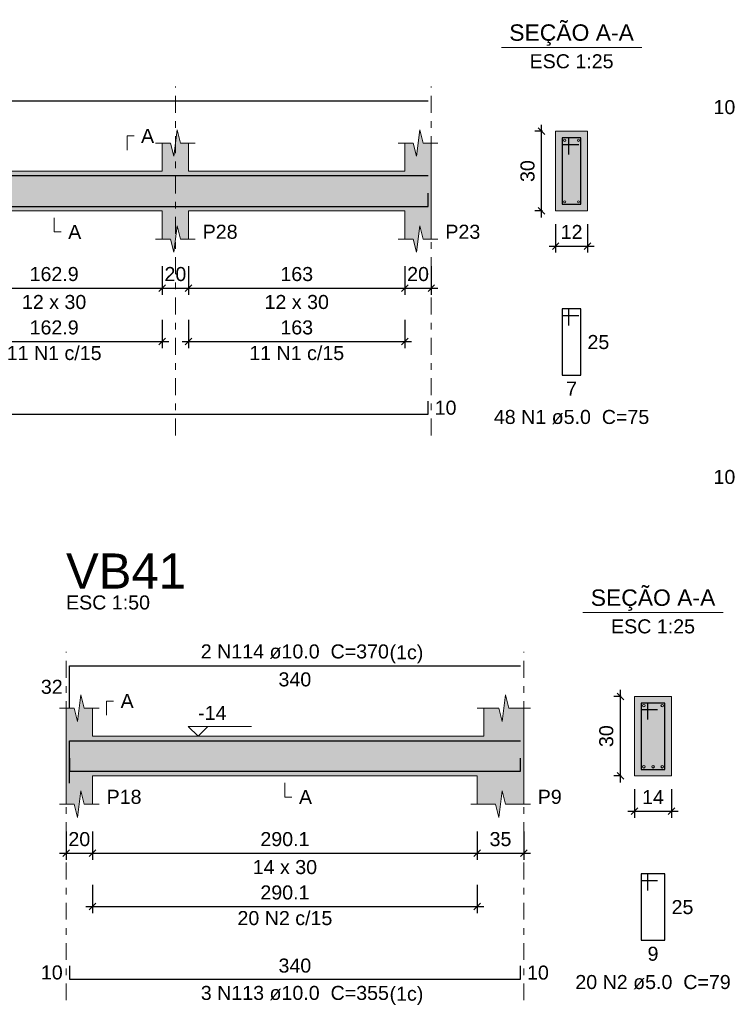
# Model space of a CAD drawing. Header units: millimetres. Extents: x 0 to 119, y 0 to 84.
# Tile 23 of 31: x 80 to 91, y 27 to 42. Entities that reach past the tile are written whole.
import ezdxf

# ---------------------------------------------------------------- set-up
doc = ezdxf.new("R2010")
doc.units = ezdxf.units.MM
doc.header["$MEASUREMENT"] = 0
doc.linetypes.add('DASHDOT', pattern=[2.54, 1.27, -0.635, 0, -0.635])
doc.linetypes.add('NULL', pattern=[0])
doc.layers.get('0').update_dxf_attribs({"lineweight": 18})
for name, color, linetype, lineweight in [('Descrição da armadura', 7, 'Continuous', 0), ('DT-Barras na forma', 2, 'Continuous', 30), ('DT-Barras no corte', 5, 'Continuous', 5), ('DT-Barras rebatidas', 2, 'Continuous', 30), ('DT-Cotas', 9, 'Continuous', 5), ('DT-Forma', 5, 'Continuous', 5), ('DT-Hachura forma vigas', 254, 'Continuous', 5), ('DT-Hachura seção vigas', 254, 'Continuous', 5), ('DT-Pontilhado', 9, 'DASHDOT', 5), ('DT-Textos', 7, 'Continuous', 5), ('DT-Título', 3, 'Continuous', 20), ('Textos armaduras', 7, 'Continuous', 0)]:
    doc.layers.add(name, color=color, linetype=linetype, lineweight=lineweight)
doc.styles.add('Arial', font='txt')
doc.dimstyles.new('UM_25.000000', dxfattribs={"dimtxt": 0.18, "dimasz": 0.1, "dimexe": 0.1, "dimexo": 0.2, "dimgap": 0, "dimtad": 1, "dimtih": 1, "dimtoh": 1, "dimdec": 1, "dimlfac": 25, "dimzin": 0, "dimdsep": 46, "dimtxsty": 'Standard', "dimcen": 0.09, "dimdle": 0.1, "dimadec": 1, "dimazin": 2, "dimtfac": 1, "dimtdec": 4, "dimtofl": 0, "dimtmove": 0, "dimatfit": 3, "dimfxl": 1, "dimtolj": 1, "dimarcsym": 0})
doc.dimstyles.new('UM_50.000000', dxfattribs={"dimtxt": 0.18, "dimasz": 0.1, "dimexe": 0.1, "dimexo": 0.2, "dimgap": 0, "dimtad": 1, "dimtih": 1, "dimtoh": 1, "dimdec": 1, "dimlfac": 50, "dimzin": 0, "dimdsep": 46, "dimtxsty": 'Standard', "dimcen": 0.09, "dimdle": 0.1, "dimadec": 1, "dimazin": 2, "dimtfac": 1, "dimtdec": 4, "dimtofl": 0, "dimtmove": 0, "dimatfit": 3, "dimfxl": 1, "dimtolj": 1, "dimarcsym": 0})

# ---------------------------------------------------------------- blocks, each defined once
blk = doc.blocks.new('_Oblique')
at = {"color": 0, "linetype": 'ByBlock', "lineweight": -2}
blk.add_line((-0.5, -0.5), (0.5, 0.5), dxfattribs=at)
blk = doc.blocks.new('*D225')
at = {"layer": 'Defpoints', "color": 0}
for p in [(79.379423, 38.04372), (82.636423, 38.04372), (82.636423, 37.51422)]:
    blk.add_point(p, dxfattribs=at)
at = {"layer": 'DT-Cotas', "color": 0, "lineweight": -2}
for p, q in [((79.379423, 37.84372), (79.379423, 37.41422)), ((82.636423, 37.84372), (82.636423, 37.41422)), ((79.279423, 37.51422), (82.736423, 37.51422))]:
    blk.add_line(p, q, dxfattribs=at)
at = {"layer": 'DT-Cotas', "color": 0, "lineweight": -2, "xscale": 0.1, "yscale": 0.1, "zscale": 0.1, "rotation": 180}
blk.add_blockref('_Oblique', (79.379423, 37.51422), dxfattribs=at)
at = {"layer": 'DT-Cotas', "color": 0, "lineweight": -2, "xscale": 0.1, "yscale": 0.1, "zscale": 0.1}
blk.add_blockref('_Oblique', (82.636423, 37.51422), dxfattribs=at)
at = {"layer": 'DT-Cotas', "color": 7, "insert": (81.007923, 37.72602), "char_height": 0.2118, "attachment_point": 5, "rotation": 0.0057296, "style": 'Arial'}
blk.add_mtext('\\A1;162.9', dxfattribs=at)
blk = doc.blocks.new('*D226')
at = {"layer": 'Defpoints', "color": 0}
for p in [(82.636423, 38.04372), (83.036423, 38.04372), (83.036423, 37.51422)]:
    blk.add_point(p, dxfattribs=at)
at = {"layer": 'DT-Cotas', "color": 0, "lineweight": -2}
for p, q in [((82.636423, 37.84372), (82.636423, 37.41422)), ((83.036423, 37.84372), (83.036423, 37.41422)), ((82.536423, 37.51422), (83.136423, 37.51422))]:
    blk.add_line(p, q, dxfattribs=at)
at = {"layer": 'DT-Cotas', "color": 0, "lineweight": -2, "xscale": 0.1, "yscale": 0.1, "zscale": 0.1, "rotation": 180}
blk.add_blockref('_Oblique', (82.636423, 37.51422), dxfattribs=at)
at = {"layer": 'DT-Cotas', "color": 0, "lineweight": -2, "xscale": 0.1, "yscale": 0.1, "zscale": 0.1}
blk.add_blockref('_Oblique', (83.036423, 37.51422), dxfattribs=at)
at = {"layer": 'DT-Cotas', "color": 7, "insert": (82.836423, 37.72602), "char_height": 0.2118, "attachment_point": 5, "rotation": 0.0057296, "style": 'Arial'}
blk.add_mtext('\\A1;20', dxfattribs=at)
blk = doc.blocks.new('*D227')
at = {"layer": 'Defpoints', "color": 0}
for p in [(83.036423, 38.04372), (86.296623, 38.04372), (86.296623, 37.51422)]:
    blk.add_point(p, dxfattribs=at)
at = {"layer": 'DT-Cotas', "color": 0, "lineweight": -2}
for p, q in [((83.036423, 37.84372), (83.036423, 37.41422)), ((86.296623, 37.84372), (86.296623, 37.41422)), ((82.936423, 37.51422), (86.396623, 37.51422))]:
    blk.add_line(p, q, dxfattribs=at)
at = {"layer": 'DT-Cotas', "color": 0, "lineweight": -2, "xscale": 0.1, "yscale": 0.1, "zscale": 0.1, "rotation": 180}
blk.add_blockref('_Oblique', (83.036423, 37.51422), dxfattribs=at)
at = {"layer": 'DT-Cotas', "color": 0, "lineweight": -2, "xscale": 0.1, "yscale": 0.1, "zscale": 0.1}
blk.add_blockref('_Oblique', (86.296623, 37.51422), dxfattribs=at)
at = {"layer": 'DT-Cotas', "color": 7, "insert": (84.666523, 37.72602), "char_height": 0.2118, "attachment_point": 5, "rotation": 0.0057296, "style": 'Arial'}
blk.add_mtext('\\A1;163', dxfattribs=at)
blk = doc.blocks.new('*D228')
at = {"layer": 'Defpoints', "color": 0}
for p in [(86.296623, 38.04372), (86.696623, 38.04372), (86.696623, 37.51422)]:
    blk.add_point(p, dxfattribs=at)
at = {"layer": 'DT-Cotas', "color": 0, "lineweight": -2}
for p, q in [((86.296623, 37.84372), (86.296623, 37.41422)), ((86.696623, 37.84372), (86.696623, 37.41422)), ((86.196623, 37.51422), (86.796623, 37.51422))]:
    blk.add_line(p, q, dxfattribs=at)
at = {"layer": 'DT-Cotas', "color": 0, "lineweight": -2, "xscale": 0.1, "yscale": 0.1, "zscale": 0.1, "rotation": 180}
blk.add_blockref('_Oblique', (86.296623, 37.51422), dxfattribs=at)
at = {"layer": 'DT-Cotas', "color": 0, "lineweight": -2, "xscale": 0.1, "yscale": 0.1, "zscale": 0.1}
blk.add_blockref('_Oblique', (86.696623, 37.51422), dxfattribs=at)
at = {"layer": 'DT-Cotas', "color": 7, "insert": (86.496623, 37.72602), "char_height": 0.2118, "attachment_point": 5, "rotation": 0.0057296, "style": 'Arial'}
blk.add_mtext('\\A1;20', dxfattribs=at)
blk = doc.blocks.new('*D229')
at = {"layer": 'Defpoints', "color": 0}
for p in [(88.359951, 39.87912), (88.571751, 39.87912), (88.571751, 38.67912)]:
    blk.add_point(p, dxfattribs=at)
at = {"layer": 'DT-Cotas', "color": 0, "lineweight": -2}
for p, q in [((88.359951, 38.57912), (88.359951, 39.97912)), ((88.371751, 39.87912), (88.259951, 39.87912)), ((88.371751, 38.67912), (88.259951, 38.67912))]:
    blk.add_line(p, q, dxfattribs=at)
at = {"layer": 'DT-Cotas', "color": 0, "lineweight": -2, "xscale": 0.1, "yscale": 0.1, "zscale": 0.1}
for p, rotation in [((88.359951, 39.87912), 90), ((88.359951, 38.67912), 270)]:
    blk.add_blockref('_Oblique', p, dxfattribs=dict(at, rotation=rotation))
at = {"layer": 'DT-Cotas', "color": 7, "insert": (88.148151, 39.27912), "char_height": 0.2118, "attachment_point": 5, "rotation": 90, "style": 'Arial'}
blk.add_mtext('\\A1;30', dxfattribs=at)
blk = doc.blocks.new('*D230')
at = {"layer": 'Defpoints', "color": 0}
for p in [(88.571751, 38.67912), (89.051751, 38.67912), (89.051751, 38.14962)]:
    blk.add_point(p, dxfattribs=at)
at = {"layer": 'DT-Cotas', "color": 0, "lineweight": -2}
for p, q in [((88.571751, 38.47912), (88.571751, 38.04962)), ((89.051751, 38.47912), (89.051751, 38.04962)), ((88.471751, 38.14962), (89.151751, 38.14962))]:
    blk.add_line(p, q, dxfattribs=at)
at = {"layer": 'DT-Cotas', "color": 0, "lineweight": -2, "xscale": 0.1, "yscale": 0.1, "zscale": 0.1, "rotation": 180}
blk.add_blockref('_Oblique', (88.571751, 38.14962), dxfattribs=at)
at = {"layer": 'DT-Cotas', "color": 0, "lineweight": -2, "xscale": 0.1, "yscale": 0.1, "zscale": 0.1}
blk.add_blockref('_Oblique', (89.051751, 38.14962), dxfattribs=at)
at = {"layer": 'DT-Cotas', "color": 7, "insert": (88.811751, 38.36142), "char_height": 0.2118, "attachment_point": 5, "rotation": 0.0057296, "style": 'Arial'}
blk.add_mtext('\\A1;12', dxfattribs=at)
blk = doc.blocks.new('*D233')
at = {"layer": 'Defpoints', "color": 0}
for p in [(79.379423, 37.23888), (82.636423, 37.23888), (82.636423, 36.70938)]:
    blk.add_point(p, dxfattribs=at)
at = {"layer": 'DT-Cotas', "color": 0, "lineweight": -2}
for p, q in [((79.379423, 37.03888), (79.379423, 36.60938)), ((82.636423, 37.03888), (82.636423, 36.60938)), ((79.279423, 36.70938), (82.736423, 36.70938))]:
    blk.add_line(p, q, dxfattribs=at)
at = {"layer": 'DT-Cotas', "color": 0, "lineweight": -2, "xscale": 0.1, "yscale": 0.1, "zscale": 0.1, "rotation": 180}
blk.add_blockref('_Oblique', (79.379423, 36.70938), dxfattribs=at)
at = {"layer": 'DT-Cotas', "color": 0, "lineweight": -2, "xscale": 0.1, "yscale": 0.1, "zscale": 0.1}
blk.add_blockref('_Oblique', (82.636423, 36.70938), dxfattribs=at)
at = {"layer": 'DT-Cotas', "color": 7, "insert": (81.007923, 36.92118), "char_height": 0.2118, "attachment_point": 5, "rotation": 0.0057296, "style": 'Arial'}
blk.add_mtext('\\A1;162.9', dxfattribs=at)
blk = doc.blocks.new('*D234')
at = {"layer": 'Defpoints', "color": 0}
for p in [(83.036423, 37.23888), (86.296623, 37.23888), (86.296623, 36.70938)]:
    blk.add_point(p, dxfattribs=at)
at = {"layer": 'DT-Cotas', "color": 0, "lineweight": -2}
for p, q in [((83.036423, 37.03888), (83.036423, 36.60938)), ((86.296623, 37.03888), (86.296623, 36.60938)), ((82.936423, 36.70938), (86.396623, 36.70938))]:
    blk.add_line(p, q, dxfattribs=at)
at = {"layer": 'DT-Cotas', "color": 0, "lineweight": -2, "xscale": 0.1, "yscale": 0.1, "zscale": 0.1, "rotation": 180}
blk.add_blockref('_Oblique', (83.036423, 36.70938), dxfattribs=at)
at = {"layer": 'DT-Cotas', "color": 0, "lineweight": -2, "xscale": 0.1, "yscale": 0.1, "zscale": 0.1}
blk.add_blockref('_Oblique', (86.296623, 36.70938), dxfattribs=at)
at = {"layer": 'DT-Cotas', "color": 7, "insert": (84.666523, 36.92118), "char_height": 0.2118, "attachment_point": 5, "rotation": 0.0057296, "style": 'Arial'}
blk.add_mtext('\\A1;163', dxfattribs=at)
blk = doc.blocks.new('*D278')
at = {"layer": 'Defpoints', "color": 0}
for p in [(81.187134, 29.52452), (81.587134, 29.52452), (81.587134, 28.99502)]:
    blk.add_point(p, dxfattribs=at)
at = {"layer": 'DT-Cotas', "color": 0, "lineweight": -2}
for p, q in [((81.187134, 29.32452), (81.187134, 28.89502)), ((81.587134, 29.32452), (81.587134, 28.89502)), ((81.087134, 28.99502), (81.687134, 28.99502))]:
    blk.add_line(p, q, dxfattribs=at)
at = {"layer": 'DT-Cotas', "color": 0, "lineweight": -2, "xscale": 0.1, "yscale": 0.1, "zscale": 0.1, "rotation": 180}
blk.add_blockref('_Oblique', (81.187134, 28.99502), dxfattribs=at)
at = {"layer": 'DT-Cotas', "color": 0, "lineweight": -2, "xscale": 0.1, "yscale": 0.1, "zscale": 0.1}
blk.add_blockref('_Oblique', (81.587134, 28.99502), dxfattribs=at)
at = {"layer": 'DT-Cotas', "color": 7, "insert": (81.387134, 29.20682), "char_height": 0.2118, "attachment_point": 5, "rotation": 0.0057296, "style": 'Arial'}
blk.add_mtext('\\A1;20', dxfattribs=at)
blk = doc.blocks.new('*D279')
at = {"layer": 'Defpoints', "color": 0}
for p in [(81.587134, 29.52452), (87.389934, 29.52452), (87.389934, 28.99502)]:
    blk.add_point(p, dxfattribs=at)
at = {"layer": 'DT-Cotas', "color": 0, "lineweight": -2}
for p, q in [((81.587134, 29.32452), (81.587134, 28.89502)), ((87.389934, 29.32452), (87.389934, 28.89502)), ((81.487134, 28.99502), (87.489934, 28.99502))]:
    blk.add_line(p, q, dxfattribs=at)
at = {"layer": 'DT-Cotas', "color": 0, "lineweight": -2, "xscale": 0.1, "yscale": 0.1, "zscale": 0.1, "rotation": 180}
blk.add_blockref('_Oblique', (81.587134, 28.99502), dxfattribs=at)
at = {"layer": 'DT-Cotas', "color": 0, "lineweight": -2, "xscale": 0.1, "yscale": 0.1, "zscale": 0.1}
blk.add_blockref('_Oblique', (87.389934, 28.99502), dxfattribs=at)
at = {"layer": 'DT-Cotas', "color": 7, "insert": (84.488534, 29.20682), "char_height": 0.2118, "attachment_point": 5, "style": 'Arial'}
blk.add_mtext('\\A1;290.1', dxfattribs=at)
blk = doc.blocks.new('*D280')
at = {"layer": 'Defpoints', "color": 0}
for p in [(87.389934, 29.52452), (88.089934, 29.52452), (88.089934, 28.99502)]:
    blk.add_point(p, dxfattribs=at)
at = {"layer": 'DT-Cotas', "color": 0, "lineweight": -2}
for p, q in [((87.389934, 29.32452), (87.389934, 28.89502)), ((88.089934, 29.32452), (88.089934, 28.89502)), ((87.289934, 28.99502), (88.189934, 28.99502))]:
    blk.add_line(p, q, dxfattribs=at)
at = {"layer": 'DT-Cotas', "color": 0, "lineweight": -2, "xscale": 0.1, "yscale": 0.1, "zscale": 0.1, "rotation": 180}
blk.add_blockref('_Oblique', (87.389934, 28.99502), dxfattribs=at)
at = {"layer": 'DT-Cotas', "color": 0, "lineweight": -2, "xscale": 0.1, "yscale": 0.1, "zscale": 0.1}
blk.add_blockref('_Oblique', (88.089934, 28.99502), dxfattribs=at)
at = {"layer": 'DT-Cotas', "color": 7, "insert": (87.739934, 29.20682), "char_height": 0.2118, "attachment_point": 5, "rotation": 0.0057296, "style": 'Arial'}
blk.add_mtext('\\A1;35', dxfattribs=at)
blk = doc.blocks.new('*D281')
at = {"layer": 'Defpoints', "color": 0}
for p in [(89.548286, 31.35992), (89.760086, 31.35992), (89.760086, 30.15992)]:
    blk.add_point(p, dxfattribs=at)
at = {"layer": 'DT-Cotas', "color": 0, "lineweight": -2}
for p, q in [((89.560086, 31.35992), (89.448286, 31.35992)), ((89.548286, 30.05992), (89.548286, 31.45992)), ((89.560086, 30.15992), (89.448286, 30.15992))]:
    blk.add_line(p, q, dxfattribs=at)
at = {"layer": 'DT-Cotas', "color": 0, "lineweight": -2, "xscale": 0.1, "yscale": 0.1, "zscale": 0.1}
for p, rotation in [((89.548286, 31.35992), 90), ((89.548286, 30.15992), 270)]:
    blk.add_blockref('_Oblique', p, dxfattribs=dict(at, rotation=rotation))
at = {"layer": 'DT-Cotas', "color": 7, "insert": (89.336486, 30.75992), "char_height": 0.2118, "attachment_point": 5, "rotation": 90, "style": 'Arial'}
blk.add_mtext('\\A1;30', dxfattribs=at)
blk = doc.blocks.new('*D282')
at = {"layer": 'Defpoints', "color": 0}
for p in [(89.760086, 30.15992), (90.320086, 30.15992), (90.320086, 29.63042)]:
    blk.add_point(p, dxfattribs=at)
at = {"layer": 'DT-Cotas', "color": 0, "lineweight": -2}
for p, q in [((89.760086, 29.95992), (89.760086, 29.53042)), ((90.320086, 29.95992), (90.320086, 29.53042)), ((89.660086, 29.63042), (90.420086, 29.63042))]:
    blk.add_line(p, q, dxfattribs=at)
at = {"layer": 'DT-Cotas', "color": 0, "lineweight": -2, "xscale": 0.1, "yscale": 0.1, "zscale": 0.1, "rotation": 180}
blk.add_blockref('_Oblique', (89.760086, 29.63042), dxfattribs=at)
at = {"layer": 'DT-Cotas', "color": 0, "lineweight": -2, "xscale": 0.1, "yscale": 0.1, "zscale": 0.1}
blk.add_blockref('_Oblique', (90.320086, 29.63042), dxfattribs=at)
at = {"layer": 'DT-Cotas', "color": 7, "insert": (90.040086, 29.84222), "char_height": 0.2118, "attachment_point": 5, "rotation": 0.0057296, "style": 'Arial'}
blk.add_mtext('\\A1;14', dxfattribs=at)
blk = doc.blocks.new('*D283')
at = {"layer": 'Defpoints', "color": 0}
for p in [(81.587134, 28.71968), (87.389934, 28.71968), (87.389934, 28.19018)]:
    blk.add_point(p, dxfattribs=at)
at = {"layer": 'DT-Cotas', "color": 0, "lineweight": -2}
for p, q in [((81.587134, 28.51968), (81.587134, 28.09018)), ((87.389934, 28.51968), (87.389934, 28.09018)), ((81.487134, 28.19018), (87.489934, 28.19018))]:
    blk.add_line(p, q, dxfattribs=at)
at = {"layer": 'DT-Cotas', "color": 0, "lineweight": -2, "xscale": 0.1, "yscale": 0.1, "zscale": 0.1, "rotation": 180}
blk.add_blockref('_Oblique', (81.587134, 28.19018), dxfattribs=at)
at = {"layer": 'DT-Cotas', "color": 0, "lineweight": -2, "xscale": 0.1, "yscale": 0.1, "zscale": 0.1}
blk.add_blockref('_Oblique', (87.389934, 28.19018), dxfattribs=at)
at = {"layer": 'DT-Cotas', "color": 7, "insert": (84.488534, 28.40198), "char_height": 0.2118, "attachment_point": 5, "style": 'Arial'}
blk.add_mtext('\\A1;290.1', dxfattribs=at)

msp = doc.modelspace()

# ---------------------------------------------------------------- hatches: boundary and pattern name
at = {"layer": 'DT-Hachura forma vigas', "linetype": 'Continuous'}
for points in [[(86.6966, 38.2555), (86.6966, 38.6791), (86.6966, 39.2791), (86.6966, 39.7027), (86.5716, 39.7027), (86.5216, 39.9027), (86.4716, 39.5027), (86.4216, 39.7027), (86.2966, 39.7027), (86.2966, 39.2791), (83.0364, 39.2791), (83.0364, 39.7027), (82.9114, 39.7027), (82.8614, 39.9027), (82.8114, 39.5027), (82.7614, 39.7027), (82.6364, 39.7027), (82.6364, 39.2791), (79.3794, 39.2791), (79.3794, 39.7027), (79.2544, 39.7027), (79.2044, 39.9027), (79.1544, 39.5027), (79.1044, 39.7027), (78.9794, 39.7027), (78.9794, 39.2791), (75.121, 39.2791), (75.121, 39.7027), (74.996, 39.7027), (74.946, 39.9027), (74.896, 39.5027), (74.846, 39.7027), (74.721, 39.7027), (74.721, 39.2791), (70.8624, 39.2791), (70.8624, 39.7027), (70.7374, 39.7027), (70.6874, 39.9027), (70.6374, 39.5027), (70.5874, 39.7027), (70.4624, 39.7027), (70.4624, 39.2791), (70.4624, 38.6791), (70.4624, 38.2555), (70.5874, 38.2555), (70.6374, 38.0555), (70.6874, 38.4555), (70.7374, 38.2555), (70.8624, 38.2555), (70.8624, 38.6791), (74.721, 38.6791), (74.721, 38.2555), (74.846, 38.2555), (74.896, 38.0555), (74.946, 38.4555), (74.996, 38.2555), (75.121, 38.2555), (75.121, 38.6791), (78.9794, 38.6791), (78.9794, 38.2555), (79.1044, 38.2555), (79.1544, 38.0555), (79.2044, 38.4555), (79.2544, 38.2555), (79.3794, 38.2555), (79.3794, 38.6791), (82.6364, 38.6791), (82.6364, 38.2555), (82.7614, 38.2555), (82.8114, 38.0555), (82.8614, 38.4555), (82.9114, 38.2555), (83.0364, 38.2555), (83.0364, 38.6791), (86.2966, 38.6791), (86.2966, 38.2555), (86.4216, 38.2555), (86.4716, 38.0555), (86.5216, 38.4555), (86.5716, 38.2555), (86.6966, 38.2555)], [(88.0899, 29.7363), (88.0899, 30.1599), (88.0899, 30.7599), (88.0899, 31.1835), (87.8649, 31.1835), (87.8149, 31.3835), (87.7649, 30.9835), (87.7149, 31.1835), (87.4899, 31.1835), (87.4899, 30.7599), (81.5871, 30.7599), (81.5871, 31.1835), (81.4621, 31.1835), (81.4121, 31.3835), (81.3621, 30.9835), (81.3121, 31.1835), (81.1871, 31.1835), (81.1871, 30.7599), (81.1871, 30.1599), (81.1871, 29.7363), (81.3121, 29.7363), (81.3621, 29.5363), (81.4121, 29.9363), (81.4621, 29.7363), (81.5871, 29.7363), (81.5871, 30.1599), (87.3899, 30.1599), (87.3899, 29.7363), (87.6649, 29.7363), (87.7149, 29.5363), (87.7649, 29.9363), (87.8149, 29.7363), (88.0899, 29.7363)]]:
    msp.add_hatch(color=254, dxfattribs=at).paths.add_polyline_path(points)
at = {"layer": 'DT-Hachura seção vigas', "linetype": 'Continuous'}
for points in [[(88.5718, 38.6791), (88.5718, 38.6791), (89.0518, 38.6791), (89.0518, 39.8791), (88.5718, 39.8791), (88.5718, 38.6791)], [(89.7601, 30.1599), (89.7601, 30.1599), (90.3201, 30.1599), (90.3201, 31.3599), (89.7601, 31.3599), (89.7601, 30.1599)]]:
    msp.add_hatch(color=254, dxfattribs=at).paths.add_polyline_path(points)

# ---------------------------------------------------------------- linework, layer by layer
at = {"layer": 'DT-Barras na forma'}
for p, q in [((88.7718, 39.7791), (88.6718, 39.7791)), ((88.6718, 39.7791), (88.6718, 38.7791)), ((88.9518, 39.7791), (88.6718, 39.7791)), ((88.6718, 39.7791), (88.6718, 39.6791)), ((88.6718, 39.6791), (88.9218, 39.6791)), ((88.7718, 39.5291), (88.7718, 39.7791)), ((88.9518, 38.7791), (88.9518, 39.7791)), ((88.6718, 38.7791), (88.9518, 38.7791)), ((89.9601, 31.2599), (89.8601, 31.2599)), ((89.8601, 31.2599), (89.8601, 30.2599)), ((90.2201, 31.2599), (89.8601, 31.2599)), ((89.8601, 31.2599), (89.8601, 31.1599)), ((89.9601, 31.0099), (89.9601, 31.2599)), ((90.2201, 30.2599), (90.2201, 31.2599)), ((89.8601, 31.1599), (90.1101, 31.1599)), ((89.8601, 30.2599), (90.2201, 30.2599))]:
    msp.add_line(p, q, dxfattribs=at)
for points in [[(70.5124, 39.2111), (86.6466, 39.2111)], [(70.5124, 38.9471), (70.5124, 38.7471), (86.6466, 38.7471), (86.6466, 38.9471)], [(81.2371, 30.0534), (81.2371, 30.6899), (88.0399, 30.6899)], [(81.2371, 30.4299), (81.2371, 30.2299), (88.0399, 30.2299), (88.0399, 30.4299)]]:
    msp.add_lwpolyline(points, dxfattribs=at)
at = {"layer": 'DT-Barras no corte'}
for centre, radius in [((88.7078, 39.7431), 0.016), ((88.9158, 39.7431), 0.016), ((88.7078, 38.8151), 0.016), ((88.9158, 38.8151), 0.016), ((89.9001, 31.2199), 0.02), ((90.1801, 31.2199), 0.02), ((89.9001, 30.2999), 0.02), ((90.0401, 30.2999), 0.02), ((90.1801, 30.2999), 0.02)]:
    msp.add_circle(centre, radius, dxfattribs=at)
at = {"layer": 'DT-Barras rebatidas'}
for points in [[(70.5124, 40.3407), (86.6466, 40.3407)], [(88.7718, 36.9524), (88.7718, 37.2024), (88.6718, 37.2024), (88.6718, 36.2024), (88.9518, 36.2024), (88.9518, 37.2024), (88.6718, 37.2024), (88.6718, 37.1024), (88.9218, 37.1024)], [(70.5124, 35.8125), (70.5124, 35.6125), (86.6466, 35.6125), (86.6466, 35.8125)], [(81.2371, 31.183), (81.2371, 31.8195), (88.0399, 31.8195)], [(89.9601, 28.4332), (89.9601, 28.6832), (89.8601, 28.6832), (89.8601, 27.6832), (90.2201, 27.6832), (90.2201, 28.6832), (89.8601, 28.6832), (89.8601, 28.5832), (90.1101, 28.5832)], [(81.2371, 27.2953), (81.2371, 27.0953), (88.0399, 27.0953), (88.0399, 27.2953)]]:
    msp.add_lwpolyline(points, dxfattribs=at)
at = {"layer": 'DT-Forma'}
for p, q in [((82.8114, 39.5027), (82.8614, 39.9027)), ((82.8614, 39.9027), (82.9114, 39.7027)), ((86.4716, 39.5027), (86.5216, 39.9027)), ((86.5216, 39.9027), (86.5716, 39.7027)), ((89.0518, 39.8791), (88.5718, 39.8791)), ((88.5718, 39.8791), (88.5718, 38.6791)), ((89.0518, 38.6791), (89.0518, 39.8791)), ((82.5364, 39.7027), (82.7614, 39.7027)), ((82.6364, 39.2791), (82.6364, 39.7027)), ((82.7614, 39.7027), (82.8114, 39.5027)), ((82.9114, 39.7027), (83.1364, 39.7027)), ((83.0364, 39.7027), (83.0364, 39.2791)), ((86.1966, 39.7027), (86.4216, 39.7027)), ((86.2966, 39.2791), (86.2966, 39.7027)), ((86.4216, 39.7027), (86.4716, 39.5027)), ((86.5716, 39.7027), (86.7966, 39.7027)), ((86.6966, 39.7027), (86.6966, 39.2791)), ((79.3794, 39.2791), (82.6364, 39.2791)), ((83.0364, 39.2791), (86.2966, 39.2791)), ((79.3794, 38.6791), (82.6364, 38.6791)), ((82.6364, 38.6791), (82.6364, 38.2555)), ((83.0364, 38.2555), (83.0364, 38.6791)), ((83.0364, 38.6791), (86.2966, 38.6791)), ((86.2966, 38.6791), (86.2966, 38.2555)), ((86.6966, 38.2555), (86.6966, 38.6791)), ((88.5718, 38.6791), (89.0518, 38.6791)), ((82.8114, 38.0555), (82.8614, 38.4555)), ((82.8614, 38.4555), (82.9114, 38.2555)), ((86.4716, 38.0555), (86.5216, 38.4555)), ((86.5216, 38.4555), (86.5716, 38.2555)), ((82.5364, 38.2555), (82.7614, 38.2555)), ((82.7614, 38.2555), (82.8114, 38.0555)), ((82.9114, 38.2555), (83.1364, 38.2555)), ((86.1966, 38.2555), (86.4216, 38.2555)), ((86.4216, 38.2555), (86.4716, 38.0555)), ((86.5716, 38.2555), (86.7966, 38.2555)), ((81.3621, 30.9835), (81.4121, 31.3835)), ((81.4121, 31.3835), (81.4621, 31.1835)), ((87.7649, 30.9835), (87.8149, 31.3835)), ((87.8149, 31.3835), (87.8649, 31.1835)), ((90.3201, 31.3599), (89.7601, 31.3599)), ((89.7601, 31.3599), (89.7601, 30.1599)), ((90.3201, 30.1599), (90.3201, 31.3599)), ((81.0871, 31.1835), (81.3121, 31.1835)), ((81.1871, 30.7599), (81.1871, 31.1835)), ((81.3121, 31.1835), (81.3621, 30.9835)), ((81.4621, 31.1835), (81.6871, 31.1835)), ((81.5871, 31.1835), (81.5871, 30.7599)), ((87.3899, 31.1835), (87.7149, 31.1835)), ((87.4899, 30.7599), (87.4899, 31.1835)), ((87.7149, 31.1835), (87.7649, 30.9835)), ((87.8649, 31.1835), (88.1899, 31.1835)), ((88.0899, 31.1835), (88.0899, 30.7599)), ((81.5871, 30.7599), (87.4899, 30.7599)), ((81.1871, 30.1599), (81.1871, 29.7363)), ((81.5871, 29.7363), (81.5871, 30.1599)), ((81.5871, 30.1599), (87.3899, 30.1599)), ((87.3899, 30.1599), (87.3899, 29.7363)), ((88.0899, 29.7363), (88.0899, 30.1599)), ((89.7601, 30.1599), (90.3201, 30.1599)), ((81.3621, 29.5363), (81.4121, 29.9363)), ((81.4121, 29.9363), (81.4621, 29.7363)), ((87.7149, 29.5363), (87.7649, 29.9363)), ((87.7649, 29.9363), (87.8149, 29.7363)), ((81.0871, 29.7363), (81.3121, 29.7363)), ((81.3121, 29.7363), (81.3621, 29.5363)), ((81.4621, 29.7363), (81.6871, 29.7363)), ((87.2899, 29.7363), (87.6649, 29.7363)), ((87.6649, 29.7363), (87.7149, 29.5363)), ((87.8149, 29.7363), (88.1899, 29.7363))]:
    msp.add_line(p, q, dxfattribs=at)
at = {"layer": 'DT-Forma', "linetype": 'Continuous'}
for p, q in [((86.6966, 39.2791), (86.6966, 38.6791)), ((81.1871, 30.1599), (81.1871, 30.7599)), ((88.0899, 30.7599), (88.0899, 30.1599))]:
    msp.add_line(p, q, dxfattribs=at)
at = {"layer": 'DT-Pontilhado', "ltscale": 0.2}
for p, q in [((82.8364, 35.2948), (82.8364, 40.5525)), ((86.6966, 35.2948), (86.6966, 40.5525)), ((81.1871, 26.7776), (81.1871, 32.0313)), ((88.0899, 26.7776), (88.0899, 32.0313))]:
    msp.add_line(p, q, dxfattribs=at)
at = {"layer": 'DT-Textos'}
for p, q in [((87.7528, 41.144), (89.8708, 41.144)), ((88.9811, 32.6248), (91.0991, 32.6248))]:
    msp.add_line(p, q, dxfattribs=at)
for points in [[(82.1069, 39.5968), (82.1069, 39.8086), (82.2128, 39.8086)], [(81.0079, 38.5732), (81.0079, 38.3614), (81.1138, 38.3614)], [(81.7989, 31.0776), (81.7989, 31.2894), (81.9048, 31.2894)], [(83.328, 30.9082), (83.1797, 30.7599), (83.0315, 30.9082), (83.9846, 30.9082)], [(84.4885, 30.054), (84.4885, 29.8422), (84.5944, 29.8422)]]:
    msp.add_lwpolyline(points, dxfattribs=at)

# ---------------------------------------------------------------- texts
at = {"layer": 'Descrição da armadura', "linetype": 'NULL', "char_height": 0.2118, "attachment_point": 8, "line_spacing_factor": 0.9, "style": 'Arial'}
for s, insert, width in [('11 N1 c/15', (81.0079, 36.4277), 2.805127), ('11 N1 c/15', (84.6665, 36.4277), 2.805127), ('48 N1 ø5.0  C=75', (88.8116, 35.461), 4.594404), ('2 N114 ø10.0  C=370', (84.6383, 31.9258), 5.562109), ('20 N2 c/15', (84.4885, 27.9085), 2.805127), ('20 N2 ø5.0  C=79', (90.0403, 26.9418), 4.594404), ('3 N113 ø10.0  C=355', (84.6383, 26.7778), 5.562109)]:
    msp.add_mtext(s, dxfattribs=dict(at, insert=insert, width=width))
at = {"layer": 'DT-Textos', "linetype": 'NULL', "line_spacing_factor": 0.798, "style": 'Arial'}
for s, insert, char_height, width, attachment_point in [('SEÇÃO A-A', (88.8116, 41.1681), 0.2471, 3.812061, 8), ('ESC 1:25', (88.8116, 40.826), 0.2118, 2.482559, 8), ('A', (82.3186, 39.703), 0.2118, 0.386855, 7), ('A', (81.2196, 38.256), 0.2118, 0.386855, 7), ('P28', (83.2486, 38.256), 0.2118, 1.031992, 7), ('P23', (86.9086, 38.256), 0.2118, 1.031992, 7), ('12 x 30', (81.0076, 37.197), 0.2118, 1.902559, 8), ('12 x 30', (84.6666, 37.197), 0.2118, 1.902559, 8), ('SEÇÃO A-A', (90.0403, 32.6489), 0.2471, 3.812061, 8), ('ESC 1:50', (81.1873, 32.6668), 0.2118, 2.482559, 7), ('ESC 1:25', (90.0403, 32.3068), 0.2118, 2.482559, 8), ('(1c)', (86.0663, 31.8559), 0.2118, 0.998857, 7), ('A', (82.0103, 31.1838), 0.2118, 0.386855, 7), ('-14', (83.1793, 31.0038), 0.2118, 0.838281, 7), ('P18', (81.7993, 29.7368), 0.2118, 1.031992, 7), ('A', (84.7003, 29.7368), 0.2118, 0.386855, 7), ('P9', (88.3013, 29.7368), 0.2118, 0.709424, 7), ('14 x 30', (84.4883, 28.6778), 0.2118, 1.902559, 8), ('(1c)', (86.0663, 26.7079), 0.2118, 0.998857, 7)]:
    msp.add_mtext(s, dxfattribs=dict(at, insert=insert, char_height=char_height, width=width, attachment_point=attachment_point))
at = {"layer": 'DT-Título', "linetype": 'NULL', "insert": (81.1873, 32.9847), "char_height": 0.5295, "width": 3.620508, "attachment_point": 7, "line_spacing_factor": 0.798, "style": 'Arial'}
msp.add_mtext('VB41', dxfattribs=at)
at = {"layer": 'Textos armaduras', "linetype": 'NULL', "char_height": 0.2118, "line_spacing_factor": 0.9, "style": 'Arial'}
for s, insert, width, attachment_point in [('10', (91.2813, 40.1348), 1.045137, 9), ('25', (89.0518, 36.8083), 1.045137, 1), ('7', (88.8118, 36.1051), 0.722568, 2), ('10', (86.7466, 35.8184), 1.045137, 1), ('10', (91.2813, 34.5594), 1.045137, 9), ('32', (81.1371, 31.3953), 1.045137, 9), ('340', (84.6385, 31.7222), 1.367705, 2), ('25', (90.3201, 28.2891), 1.045137, 1), ('340', (84.6385, 27.1926), 1.367705, 8), ('9', (90.0401, 27.5859), 0.722568, 2), ('10', (81.1371, 27.0894), 1.045137, 9), ('10', (88.1399, 27.3012), 1.045137, 1)]:
    msp.add_mtext(s, dxfattribs=dict(at, insert=insert, width=width, attachment_point=attachment_point))

# ---------------------------------------------------------------- dimensions: what is measured, and where the dimension line sits
at = {"layer": 'DT-Cotas'}
for base, p1, p2, picture, middle in [((88.36, 39.8791), (88.5718, 38.6791), (88.5718, 39.8791), '*D229', (88.1482, 39.2791)), ((89.5483, 31.3599), (89.7601, 30.1599), (89.7601, 31.3599), '*D281', (89.3365, 30.7599))]:
    dim = msp.add_linear_dim(base=base, p1=p1, p2=p2, angle=90, dimstyle='UM_25.000000', override={"dimtxt": 0.2118, "dimasz": 0.1, "dimexe": 0.1, "dimexo": 0.2, "dimtad": 1, "dimtih": 0, "dimtoh": 0, "dimdec": 1, "dimlfac": 25, "dimzin": 8, "dimtxsty": 'Arial', "dimblk": 'Oblique', "dimblk1": 'Oblique', "dimblk2": 'Oblique', "dimsah": 1, "dimdle": 0.1, "dimse1": 0, "dimse2": 0, "dimclrt": 7, "dimadec": 1, "dimazin": 3, "dimtmove": 2, "dimldrblk": 'Oblique'}, dxfattribs=at)
    dim.commit()
    dim.dimension.update_dxf_attribs({"geometry": picture, "text_midpoint": middle, "dimtype": 160, "text_rotation": 90})
for base, p1, p2, dimstyle, override, picture, middle, turn in [((89.0518, 38.1496), (88.5718, 38.6791), (89.0518, 38.6791), 'UM_25.000000', {"dimtxt": 0.2118, "dimasz": 0.1, "dimexe": 0.1, "dimexo": 0.2, "dimtad": 1, "dimtih": 0, "dimtoh": 0, "dimdec": 1, "dimlfac": 25, "dimzin": 8, "dimtxsty": 'Arial', "dimblk": 'Oblique', "dimblk1": 'Oblique', "dimblk2": 'Oblique', "dimsah": 1, "dimdle": 0.1, "dimse1": 0, "dimse2": 0, "dimclrt": 7, "dimadec": 1, "dimazin": 3, "dimtmove": 2, "dimldrblk": 'Oblique'}, '*D230', (88.8118, 38.3614), 0.00573), ((82.636423, 37.51422), (79.379423, 38.04372), (82.636423, 38.04372), 'UM_50.000000', {"dimtxt": 0.2118, "dimasz": 0.1, "dimexe": 0.1, "dimexo": 0.2, "dimtad": 1, "dimtih": 0, "dimtoh": 0, "dimdec": 1, "dimlfac": 50, "dimzin": 8, "dimtxsty": 'Arial', "dimblk": 'Oblique', "dimblk1": 'Oblique', "dimblk2": 'Oblique', "dimsah": 1, "dimdle": 0.1, "dimse1": 0, "dimse2": 0, "dimclrt": 7, "dimadec": 1, "dimazin": 3, "dimtmove": 2, "dimldrblk": 'Oblique'}, '*D225', (81.007923, 37.72602), 0.005729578), ((83.0364, 37.5142), (82.6364, 38.0437), (83.0364, 38.0437), 'UM_50.000000', {"dimtxt": 0.2118, "dimasz": 0.1, "dimexe": 0.1, "dimexo": 0.2, "dimtad": 1, "dimtih": 0, "dimtoh": 0, "dimdec": 1, "dimlfac": 50, "dimzin": 8, "dimtxsty": 'Arial', "dimblk": 'Oblique', "dimblk1": 'Oblique', "dimblk2": 'Oblique', "dimsah": 1, "dimdle": 0.1, "dimse1": 0, "dimse2": 0, "dimclrt": 7, "dimadec": 1, "dimazin": 3, "dimtmove": 2, "dimldrblk": 'Oblique'}, '*D226', (82.8364, 37.726), 0.00573), ((86.2966, 37.5142), (83.0364, 38.0437), (86.2966, 38.0437), 'UM_50.000000', {"dimtxt": 0.2118, "dimasz": 0.1, "dimexe": 0.1, "dimexo": 0.2, "dimtad": 1, "dimtih": 0, "dimtoh": 0, "dimdec": 1, "dimlfac": 50, "dimzin": 8, "dimtxsty": 'Arial', "dimblk": 'Oblique', "dimblk1": 'Oblique', "dimblk2": 'Oblique', "dimsah": 1, "dimdle": 0.1, "dimse1": 0, "dimse2": 0, "dimclrt": 7, "dimadec": 1, "dimazin": 3, "dimtmove": 2, "dimldrblk": 'Oblique'}, '*D227', (84.6665, 37.726), 0.00573), ((86.6966, 37.5142), (86.2966, 38.0437), (86.6966, 38.0437), 'UM_50.000000', {"dimtxt": 0.2118, "dimasz": 0.1, "dimexe": 0.1, "dimexo": 0.2, "dimtad": 1, "dimtih": 0, "dimtoh": 0, "dimdec": 1, "dimlfac": 50, "dimzin": 8, "dimtxsty": 'Arial', "dimblk": 'Oblique', "dimblk1": 'Oblique', "dimblk2": 'Oblique', "dimsah": 1, "dimdle": 0.1, "dimse1": 0, "dimse2": 0, "dimclrt": 7, "dimadec": 1, "dimazin": 3, "dimtmove": 2, "dimldrblk": 'Oblique'}, '*D228', (86.4966, 37.726), 0.00573), ((82.636423, 36.70938), (79.379423, 37.23888), (82.636423, 37.23888), 'UM_50.000000', {"dimtxt": 0.2118, "dimasz": 0.1, "dimexe": 0.1, "dimexo": 0.2, "dimtad": 1, "dimtih": 0, "dimtoh": 0, "dimdec": 1, "dimlfac": 50, "dimzin": 8, "dimtxsty": 'Arial', "dimblk": 'Oblique', "dimblk1": 'Oblique', "dimblk2": 'Oblique', "dimsah": 1, "dimdle": 0.1, "dimse1": 0, "dimse2": 0, "dimclrt": 7, "dimadec": 1, "dimazin": 3, "dimtmove": 2, "dimldrblk": 'Oblique'}, '*D233', (81.007923, 36.92118), 0.005729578), ((86.2966, 36.7094), (83.0364, 37.2389), (86.2966, 37.2389), 'UM_50.000000', {"dimtxt": 0.2118, "dimasz": 0.1, "dimexe": 0.1, "dimexo": 0.2, "dimtad": 1, "dimtih": 0, "dimtoh": 0, "dimdec": 1, "dimlfac": 50, "dimzin": 8, "dimtxsty": 'Arial', "dimblk": 'Oblique', "dimblk1": 'Oblique', "dimblk2": 'Oblique', "dimsah": 1, "dimdle": 0.1, "dimse1": 0, "dimse2": 0, "dimclrt": 7, "dimadec": 1, "dimazin": 3, "dimtmove": 2, "dimldrblk": 'Oblique'}, '*D234', (84.6665, 36.9212), 0.00573), ((90.3201, 29.6304), (89.7601, 30.1599), (90.3201, 30.1599), 'UM_25.000000', {"dimtxt": 0.2118, "dimasz": 0.1, "dimexe": 0.1, "dimexo": 0.2, "dimtad": 1, "dimtih": 0, "dimtoh": 0, "dimdec": 1, "dimlfac": 25, "dimzin": 8, "dimtxsty": 'Arial', "dimblk": 'Oblique', "dimblk1": 'Oblique', "dimblk2": 'Oblique', "dimsah": 1, "dimdle": 0.1, "dimse1": 0, "dimse2": 0, "dimclrt": 7, "dimadec": 1, "dimazin": 3, "dimtmove": 2, "dimldrblk": 'Oblique'}, '*D282', (90.0401, 29.8422), 0.00573), ((81.5871, 28.995), (81.1871, 29.5245), (81.5871, 29.5245), 'UM_50.000000', {"dimtxt": 0.2118, "dimasz": 0.1, "dimexe": 0.1, "dimexo": 0.2, "dimtad": 1, "dimtih": 0, "dimtoh": 0, "dimdec": 1, "dimlfac": 50, "dimzin": 8, "dimtxsty": 'Arial', "dimblk": 'Oblique', "dimblk1": 'Oblique', "dimblk2": 'Oblique', "dimsah": 1, "dimdle": 0.1, "dimse1": 0, "dimse2": 0, "dimclrt": 7, "dimadec": 1, "dimazin": 3, "dimtmove": 2, "dimldrblk": 'Oblique'}, '*D278', (81.3871, 29.2068), 0.00573), ((88.0899, 28.995), (87.3899, 29.5245), (88.0899, 29.5245), 'UM_50.000000', {"dimtxt": 0.2118, "dimasz": 0.1, "dimexe": 0.1, "dimexo": 0.2, "dimtad": 1, "dimtih": 0, "dimtoh": 0, "dimdec": 1, "dimlfac": 50, "dimzin": 8, "dimtxsty": 'Arial', "dimblk": 'Oblique', "dimblk1": 'Oblique', "dimblk2": 'Oblique', "dimsah": 1, "dimdle": 0.1, "dimse1": 0, "dimse2": 0, "dimclrt": 7, "dimadec": 1, "dimazin": 3, "dimtmove": 2, "dimldrblk": 'Oblique'}, '*D280', (87.7399, 29.2068), 0.00573)]:
    dim = msp.add_linear_dim(base=base, p1=p1, p2=p2, dimstyle=dimstyle, override=override, dxfattribs=at)
    dim.commit()
    dim.dimension.update_dxf_attribs({"geometry": picture, "text_midpoint": middle, "dimtype": 160, "text_rotation": turn})
for base, p1, p2, picture, middle in [((87.3899, 28.995), (81.5871, 29.5245), (87.3899, 29.5245), '*D279', (84.4885, 29.2068)), ((87.3899, 28.1902), (81.5871, 28.7197), (87.3899, 28.7197), '*D283', (84.4885, 28.402))]:
    dim = msp.add_linear_dim(base=base, p1=p1, p2=p2, dimstyle='UM_50.000000', override={"dimtxt": 0.2118, "dimasz": 0.1, "dimexe": 0.1, "dimexo": 0.2, "dimtad": 1, "dimtih": 0, "dimtoh": 0, "dimdec": 1, "dimlfac": 50, "dimzin": 8, "dimtxsty": 'Arial', "dimblk": 'Oblique', "dimblk1": 'Oblique', "dimblk2": 'Oblique', "dimsah": 1, "dimdle": 0.1, "dimse1": 0, "dimse2": 0, "dimclrt": 7, "dimadec": 1, "dimazin": 3, "dimtmove": 2, "dimldrblk": 'Oblique'}, dxfattribs=at)
    dim.commit()
    dim.dimension.update_dxf_attribs({"geometry": picture, "text_midpoint": middle, "dimtype": 160})

doc.saveas('drawing.dxf')
